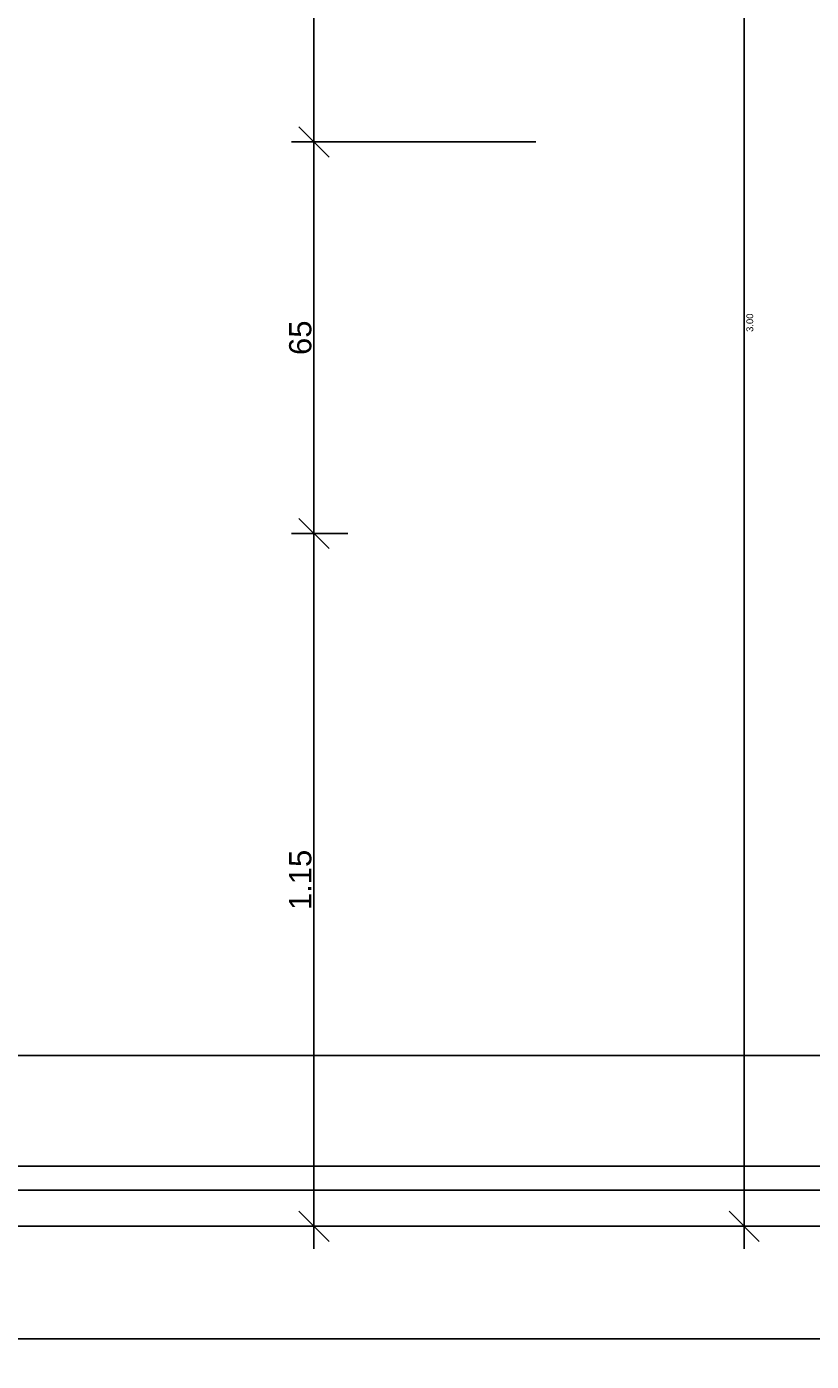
# Model space of a CAD drawing. Header units: metres. Extents: x -69 to 570, y -81 to 66.
# Tile 11 of 33: x -0.14 to 1.17, y -11.34 to -9.13. Entities that reach past the tile are written whole.
import ezdxf

# ---------------------------------------------------------------- set-up
doc = ezdxf.new("R2010")
doc.units = ezdxf.units.M
for name, color, linetype, lineweight in [('A-ANNO-DIMS', 211, 'Continuous', 9), ('A-FLOR', 192, 'Continuous', 25), ('A-FLOR-HRAL', 11, 'Continuous', 25)]:
    doc.layers.add(name, color=color, linetype=linetype, lineweight=lineweight)
doc.styles.add('Arial_5', font='arial.ttf', dxfattribs={"height": 0.03688248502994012})
doc.dimstyles.new('Diagonal_-_1_50mm_Arial', dxfattribs={"dimscale": 0.3048, "dimtxt": 0.0375, "dimasz": 0.1640419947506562, "dimexe": 0.1230314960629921, "dimexo": 0.0625, "dimgap": 0.01230314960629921, "dimtad": 1, "dimrnd": 0.001, "dimzin": 0, "dimdsep": 46, "dimtxsty": 'Arial_5', "dimblk1": 'OBLIQUE', "dimblk2": 'OBLIQUE', "dimsah": 1, "dimcen": 0.09, "dimdle": 0.1230314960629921, "dimazin": 0, "dimtfac": 1, "dimtdec": 4, "dimtix": 1, "dimtmove": 0, "dimatfit": 3, "dimfxl": 0.2460629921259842, "dimfxlon": 1, "dimtvp": 1, "dimtolj": 1, "dimtzin": 0, "dimarcsym": 2})
doc.dimstyles.new('Diagonal_-_1_50mm_Arial_1', dxfattribs={"dimscale": 0.3048, "dimtxt": 0.0375, "dimasz": 0.1640419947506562, "dimexe": 0.1230314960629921, "dimexo": 0.0625, "dimgap": 0.01230314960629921, "dimtad": 1, "dimdec": 1, "dimlfac": 100, "dimrnd": 0.1, "dimdsep": 46, "dimtxsty": 'Arial_5', "dimblk1": 'OBLIQUE', "dimblk2": 'OBLIQUE', "dimsah": 1, "dimcen": 0.09, "dimdle": 0.1230314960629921, "dimazin": 0, "dimtfac": 1, "dimtdec": 4, "dimtix": 1, "dimtmove": 0, "dimatfit": 3, "dimfxl": 0.2460629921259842, "dimfxlon": 1, "dimtvp": 1, "dimtolj": 1, "dimtzin": 0, "dimarcsym": 2})

# ---------------------------------------------------------------- blocks, each defined once
blk = doc.blocks.new('_Oblique')
at = {"color": 0, "linetype": 'ByBlock', "lineweight": -2}
blk.add_line((-0.5, -0.5), (0.5, 0.5), dxfattribs=at)
blk = doc.blocks.new('DIMBLOCK64-PLANTA BAIXA LAYOUT')
at = {"layer": 'A-ANNO-DIMS', "color": 0, "lineweight": -2, "transparency": 16777216}
for p, q in [((0.3396953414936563, -11.1545637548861), (0.3396953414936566, -9.929563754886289)), ((0.3956453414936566, -9.967063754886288), (0.3021953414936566, -9.967063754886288)), ((0.2837453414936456, -11.1170637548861), (0.3771953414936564, -11.1170637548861))]:
    blk.add_line(p, q, dxfattribs=at)
at = {"layer": 'Defpoints', "color": 0, "transparency": 16777216}
for p in [(0.3396953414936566, -9.967063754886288), (0.4146953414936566, -9.967063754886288), (0.2646953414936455, -11.1170637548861)]:
    blk.add_point(p, dxfattribs=at)
at = {"layer": 'A-ANNO-DIMS', "color": 0, "lineweight": -2, "transparency": 16777216, "xscale": 0.05, "yscale": 0.05, "zscale": 0.05}
for p, rotation in [((0.3396953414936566, -9.967063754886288), 90), ((0.3396953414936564, -11.1170637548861), 270)]:
    blk.add_blockref('_Oblique', p, dxfattribs=dict(at, rotation=rotation))
at = {"layer": 'A-ANNO-DIMS', "color": 0, "transparency": 16777216, "insert": (0.317114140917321, -10.54206375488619), "char_height": 0.03688248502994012, "attachment_point": 5, "rotation": 90, "style": 'Arial_5'}
blk.add_mtext('\\A1;1.15', dxfattribs=at)
blk = doc.blocks.new('DIMBLOCK65-PLANTA BAIXA LAYOUT')
at = {"layer": 'A-ANNO-DIMS', "color": 0, "lineweight": -2, "transparency": 16777216}
for p, q in [((0.3396953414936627, -10.00456375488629), (0.3396953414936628, -9.27956375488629)), ((0.3956453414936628, -9.31706375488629), (0.3021953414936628, -9.31706375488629)), ((0.3956453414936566, -9.967063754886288), (0.3021953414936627, -9.967063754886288))]:
    blk.add_line(p, q, dxfattribs=at)
at = {"layer": 'Defpoints', "color": 0, "transparency": 16777216}
for p in [(0.3396953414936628, -9.31706375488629), (0.4146953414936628, -9.31706375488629), (0.4146953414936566, -9.967063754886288)]:
    blk.add_point(p, dxfattribs=at)
at = {"layer": 'A-ANNO-DIMS', "color": 0, "lineweight": -2, "transparency": 16777216, "xscale": 0.05, "yscale": 0.05, "zscale": 0.05}
for p, rotation in [((0.3396953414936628, -9.31706375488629), 90), ((0.3396953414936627, -9.967063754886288), 270)]:
    blk.add_blockref('_Oblique', p, dxfattribs=dict(at, rotation=rotation))
at = {"layer": 'A-ANNO-DIMS', "color": 0, "transparency": 16777216, "insert": (0.3171141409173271, -9.642063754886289), "char_height": 0.03688248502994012, "attachment_point": 5, "rotation": 90, "style": 'Arial_5'}
blk.add_mtext('\\A1;65', dxfattribs=at)
blk = doc.blocks.new('DIMBLOCK136-PLANTA BAIXA LAYOUT')
at = {"layer": 'A-ANNO-DIMS', "color": 0, "lineweight": -2, "transparency": 16777216}
for p, q in [((-1.767383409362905, -10.77774120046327), (-1.767383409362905, -10.87119120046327)), ((1.2326165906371, -10.77774120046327), (1.2326165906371, -10.87119120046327)), ((-1.804883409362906, -10.83369120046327), (1.2701165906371, -10.83369120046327))]:
    blk.add_line(p, q, dxfattribs=at)
at = {"layer": 'Defpoints', "color": 0, "transparency": 16777216}
for p in [(-1.767383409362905, -10.75869120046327), (1.2326165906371, -10.75869120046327), (1.2326165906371, -10.83369120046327)]:
    blk.add_point(p, dxfattribs=at)
at = {"layer": 'A-ANNO-DIMS', "color": 0, "lineweight": -2, "transparency": 16777216, "xscale": 0.05, "yscale": 0.05, "zscale": 0.05, "rotation": 180}
blk.add_blockref('_Oblique', (-1.767383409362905, -10.83369120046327), dxfattribs=at)
at = {"layer": 'A-ANNO-DIMS', "color": 0, "lineweight": -2, "transparency": 16777216, "xscale": 0.05, "yscale": 0.05, "zscale": 0.05}
blk.add_blockref('_Oblique', (1.2326165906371, -10.83369120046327), dxfattribs=at)
at = {"layer": 'A-ANNO-DIMS', "color": 0, "transparency": 16777216, "insert": (-0.2673834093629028, -10.81109742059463), "char_height": 0.03688248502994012, "attachment_point": 5, "style": 'Arial_5'}
blk.add_mtext('\\A1;3.00', dxfattribs=at)
blk = doc.blocks.new('DIMBLOCK140-PLANTA BAIXA LAYOUT')
at = {"layer": 'A-ANNO-DIMS', "color": 0, "lineweight": -2, "transparency": 16777216}
for p, q in [((-8.967383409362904, -11.24767341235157), (-8.967383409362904, -11.34112341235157)), ((2.2226165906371, -11.24767341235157), (2.2226165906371, -11.34112341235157)), ((-9.004883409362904, -11.30362341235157), (2.2601165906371, -11.30362341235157))]:
    blk.add_line(p, q, dxfattribs=at)
at = {"layer": 'Defpoints', "color": 0, "transparency": 16777216}
for p in [(-8.967383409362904, -11.22862341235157), (2.2226165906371, -11.22862341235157), (2.2226165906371, -11.30362341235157)]:
    blk.add_point(p, dxfattribs=at)
at = {"layer": 'A-ANNO-DIMS', "color": 0, "lineweight": -2, "transparency": 16777216, "xscale": 0.05, "yscale": 0.05, "zscale": 0.05, "rotation": 180}
blk.add_blockref('_Oblique', (-8.967383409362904, -11.30362341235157), dxfattribs=at)
at = {"layer": 'A-ANNO-DIMS', "color": 0, "lineweight": -2, "transparency": 16777216, "xscale": 0.05, "yscale": 0.05, "zscale": 0.05}
blk.add_blockref('_Oblique', (2.2226165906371, -11.30362341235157), dxfattribs=at)
at = {"layer": 'A-ANNO-DIMS', "color": 0, "transparency": 16777216, "insert": (-3.372383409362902, -11.28104221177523), "char_height": 0.03688248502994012, "attachment_point": 5, "style": 'Arial_5'}
blk.add_mtext('\\A1;11.19', dxfattribs=at)

msp = doc.modelspace()

# ---------------------------------------------------------------- linework, layer by layer
at = {"layer": 'A-FLOR', "color": 253}
msp.add_line((-1.767383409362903, -11.1170637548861), (1.2326165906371, -11.1170637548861), dxfattribs=at)
at = {"layer": 'A-FLOR-HRAL', "color": 253}
for p, q in [((-8.967383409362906, -11.01706375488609), (2.222616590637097, -11.01706375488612)), ((-8.967383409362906, -11.05706375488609), (2.222616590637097, -11.05706375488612))]:
    msp.add_line(p, q, dxfattribs=at)

# ---------------------------------------------------------------- dimensions: what is measured, and where the dimension line sits
at = {"layer": 'A-ANNO-DIMS'}
for base, p1, p2, override in [((0.3396953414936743, -8.117063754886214), (0.4146953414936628, -9.31706375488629), (0.2646953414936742, -8.117063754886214), {"dimpost": '<>', "dimfxl": 1.209338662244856}), ((1.054163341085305, -11.1170637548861), (1.129163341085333, -8.11706375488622), (1.129163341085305, -11.1170637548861), {"dimpost": '<>', "dimfxl": 2.999999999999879})]:
    msp.add_linear_dim(base=base, p1=p1, p2=p2, angle=89.99999999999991, dimstyle='Diagonal_-_1_50mm_Arial', override=override, dxfattribs=at).render()
for base, p1, p2, dimstyle, override, picture, middle in [((0.3396953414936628, -9.31706375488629), (0.4146953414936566, -9.967063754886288), (0.4146953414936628, -9.31706375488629), 'Diagonal_-_1_50mm_Arial_1', {"dimpost": '<>', "dimfxl": 0.6499999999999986}, 'DIMBLOCK65-PLANTA BAIXA LAYOUT', (0.3171141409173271, -9.642063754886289)), ((0.3396953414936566, -9.967063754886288), (0.2646953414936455, -11.1170637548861), (0.4146953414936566, -9.967063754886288), 'Diagonal_-_1_50mm_Arial', {"dimpost": '<>', "dimfxl": 1.159741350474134}, 'DIMBLOCK64-PLANTA BAIXA LAYOUT', (0.317114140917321, -10.54206375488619))]:
    dim = msp.add_linear_dim(base=base, p1=p1, p2=p2, angle=89.99999999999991, dimstyle=dimstyle, override=override, dxfattribs=at)
    dim.commit()
    dim.dimension.update_dxf_attribs({"geometry": picture, "text_midpoint": middle})
for base, p1, p2, override, picture, middle in [((1.2326165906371, -10.83369120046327), (-1.767383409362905, -10.75869120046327), (1.2326165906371, -10.75869120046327), {"dimpost": '<>', "dimfxl": 3.000000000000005}, 'DIMBLOCK136-PLANTA BAIXA LAYOUT', (-0.2673834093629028, -10.81109742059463)), ((2.2226165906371, -11.30362341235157), (-8.967383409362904, -11.22862341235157), (2.2226165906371, -11.22862341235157), {"dimpost": '<>', "dimfxl": 11.19}, 'DIMBLOCK140-PLANTA BAIXA LAYOUT', (-3.372383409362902, -11.28104221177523))]:
    dim = msp.add_linear_dim(base=base, p1=p1, p2=p2, dimstyle='Diagonal_-_1_50mm_Arial', override=override, dxfattribs=at)
    dim.commit()
    dim.dimension.update_dxf_attribs({"geometry": picture, "text_midpoint": middle})

doc.saveas('drawing.dxf')
